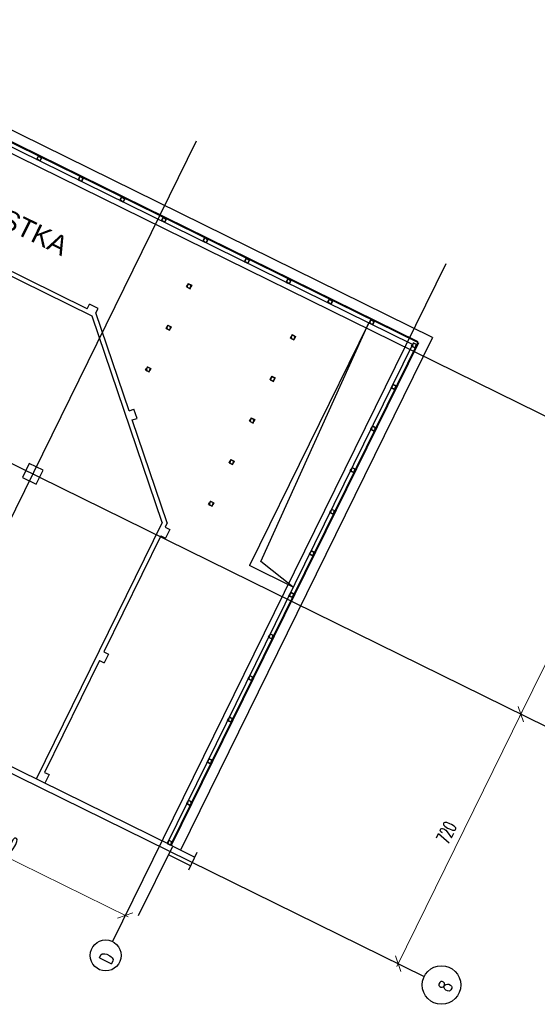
# Model space of a CAD drawing. Header units: centimetres. Extents: x -228435 to 46820, y -89367 to 152985.
# Tile 12 of 252: x -110282 to -96871, y 31063 to 56554. Entities that reach past the tile are written whole.
import ezdxf

# ---------------------------------------------------------------- set-up
doc = ezdxf.new("R2010")
doc.units = ezdxf.units.CM
doc.header["$LTSCALE"] = 50
doc.header["$PDMODE"] = 35
doc.header["$PDSIZE"] = 0.1
doc.linetypes.add('Osie rzutów$0$DASHDOT2', pattern=[12.7, 6.35, -3.175, 0, -3.175])
doc.layers.get('0').update_dxf_attribs({"color": 8})
doc.layers.get('DEFPOINTS').update_dxf_attribs({"color": 8})
for name, color, linetype in [('Kondygnacja  -0_5$0$ARCH_DZIAŁOWA_IST', 8, 'Continuous'), ('Kondygnacja  -0_5$0$ARCH_MUROWANE_IST', 8, 'Continuous'), ('Kondygnacja  -0_5$0$ARCH_STAL_IST', 8, 'Continuous'), ('Kondygnacja  -0_5$0$ARCH_WIDOK_IST', 8, 'Continuous'), ('Kondygnacja  -0_5$0$ARCH_ŻELBET_IST', 8, 'Continuous'), ('Osie rzutów$0$ARCH_INFO_OSIE_IST', 8, 'Osie rzutów$0$DASHDOT2'), ('Osie rzutów$0$ARCH_INFO_OSIE_OPISY_IST', 8, 'Continuous'), ('Pomieszczenia -05$0$ARCH_INFO_OPISY', 8, 'Continuous')]:
    doc.layers.add(name, color=color, linetype=linetype)
doc.layers.add('Osie rzutów$0$ARCH_INFO_WYMIARY', color=8, linetype='Continuous', lineweight=9)
doc.styles.add('Osie rzutów$0$ROMANS-250-CM', font='romans.shx', dxfattribs={"width": 0.8, "height": 50})
doc.styles.add('Osie rzutów$0$wymiary_cuprum', font='Romans.shx', dxfattribs={"width": 0.6})
doc.styles.add('Pomieszczenia -05$0$Arial', font='ARIAL.TTF')
doc.dimstyles.new('Osie rzutów$0$ARCH_ CT', dxfattribs={"dimtxt": 20, "dimasz": 20, "dimexe": 12, "dimexo": 20, "dimgap": 5, "dimtad": 1, "dimdec": 1, "dimrnd": 0.5, "dimzin": 9, "dimdsep": 46, "dimtxsty": 'Osie rzutów$0$wymiary_cuprum', "dimblk": 'Osie rzutów$0$_Oblique', "dimcen": 8, "dimdle": 12, "dimclrd": 256, "dimclre": 256, "dimclrt": 55, "dimadec": 1, "dimazin": 0, "dimtfac": 1, "dimtdec": 1, "dimtmove": 1, "dimatfit": 2, "dimldrblk": 'Osie rzutów$0$_Dot', "dimfxl": 0, "dimtolj": 1, "dimtzin": 0, "dimlwd": -1, "dimlwe": -1, "dimarcsym": 0})

# ---------------------------------------------------------------- blocks, each defined once
blk = doc.blocks.new('Osie rzutów$0$_Oblique')
at = {"color": 0, "linetype": 'ByBlock', "lineweight": -2}
blk.add_line((-0.5, -0.5), (0.5, 0.5), dxfattribs=at)
blk = doc.blocks.new('*D298')
at = {"layer": 'DEFPOINTS', "color": 0}
for p in [(2384.3, 8357.5), (2414, 8342.9), (2096.2, 7696.8)]:
    blk.add_point(p, dxfattribs=at)
at = {"layer": 'Osie rzutów$0$ARCH_INFO_WYMIARY'}
for p, q in [((2062.9, 7704.3), (2387.8, 8364.7)), ((2400.6, 8349.5), (2377.1, 8361)), ((2082.7, 7703.4), (2059.3, 7715))]:
    blk.add_line(p, q, dxfattribs=at)
at = {"layer": 'Osie rzutów$0$ARCH_INFO_WYMIARY', "xscale": 30, "yscale": 30, "zscale": 30}
for p, rotation in [((2384.3, 8357.5), 63.80570319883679), ((2066.4, 7711.4), 243.8057031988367)]:
    blk.add_blockref('Osie rzutów$0$_Oblique', p, dxfattribs=dict(at, rotation=rotation))
at = {"layer": 'Osie rzutów$0$ARCH_INFO_WYMIARY', "color": 55, "insert": (2191.7, 8051), "char_height": 35, "attachment_point": 5, "rotation": 63.8057, "style": 'Osie rzutów$0$wymiary_cuprum'}
blk.add_mtext('\\A1;720', dxfattribs=at)
blk = doc.blocks.new('Osie rzutów$0$_Dot')
at = {"color": 0, "linetype": 'ByBlock', "lineweight": -2}
blk.add_line((-0.5, 0), (-1, 0), dxfattribs=at)
at = {"color": 0, "linetype": 'ByBlock', "const_width": 0.5}
blk.add_lwpolyline([(-0.25, 0, 1), (0.25, 0, 1)], format="xyb", close=True, dxfattribs=at)
blk = doc.blocks.new('*D299')
at = {"layer": 'DEFPOINTS', "color": 0}
for p in [(2702.1, 9003.6), (2731.8, 8988.9), (2414, 8342.9)]:
    blk.add_point(p, dxfattribs=at)
at = {"layer": 'Osie rzutów$0$ARCH_INFO_WYMIARY'}
for p, q in [((2380.7, 8350.3), (2705.6, 9010.7)), ((2718.4, 8995.5), (2694.9, 9007.1)), ((2400.6, 8349.5), (2377.1, 8361))]:
    blk.add_line(p, q, dxfattribs=at)
at = {"layer": 'Osie rzutów$0$ARCH_INFO_WYMIARY', "xscale": 30, "yscale": 30, "zscale": 30}
for p, rotation in [((2702.1, 9003.6), 63.80570319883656), ((2384.3, 8357.5), 243.8057031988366)]:
    blk.add_blockref('Osie rzutów$0$_Oblique', p, dxfattribs=dict(at, rotation=rotation))
at = {"layer": 'Osie rzutów$0$ARCH_INFO_WYMIARY', "color": 55, "insert": (2511.3, 8696.2), "char_height": 35, "attachment_point": 5, "rotation": 63.8057, "style": 'Osie rzutów$0$wymiary_cuprum'}
blk.add_mtext('\\A1;720', dxfattribs=at)
blk = doc.blocks.new('*D300')
at = {"layer": 'DEFPOINTS', "color": 0}
for p in [(713.3, 8153.8), (695, 8116.6), (1341, 7798.8)]:
    blk.add_point(p, dxfattribs=at)
at = {"layer": 'Osie rzutów$0$ARCH_INFO_WYMIARY'}
for p, q in [((701.6, 8130.1), (716.8, 8161)), ((1366.5, 7832.4), (706.1, 8157.3)), ((1347.7, 7812.3), (1362.9, 7843.1))]:
    blk.add_line(p, q, dxfattribs=at)
at = {"layer": 'Osie rzutów$0$ARCH_INFO_WYMIARY', "xscale": 30, "yscale": 30, "zscale": 30}
for p, rotation in [((713.3, 8153.8), 153.8057031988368), ((1359.3, 7836), 333.8057031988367)]:
    blk.add_blockref('Osie rzutów$0$_Oblique', p, dxfattribs=dict(at, rotation=rotation))
at = {"layer": 'Osie rzutów$0$ARCH_INFO_WYMIARY', "color": 55, "insert": (1052.9, 8028.5), "char_height": 35, "attachment_point": 5, "rotation": 333.8057, "style": 'Osie rzutów$0$wymiary_cuprum'}
blk.add_mtext('\\A1;720', dxfattribs=at)
blk = doc.blocks.new('Osie rzutów')
at = {"layer": 'Osie rzutów$0$ARCH_INFO_OSIE_IST', "ltscale": 10}
for p, q in [((360.61, 10155.42), (2769.38, 8970.46)), ((1543.44, 9841.33), (680.17, 8086.49)), ((42.79, 9509.36), (2451.56, 8324.4)), ((2189.5, 9523.51), (1326.23, 7768.67)), ((-275.03, 8863.3), (2133.74, 7678.34))]:
    blk.add_line(p, q, dxfattribs=at)
at = {"layer": 'Osie rzutów$0$ARCH_INFO_OSIE_OPISY_IST'}
for centre, radius in [((1308.57, 7732.78), 40), ((2178.61, 7656.27), 50)]:
    blk.add_circle(centre, radius, dxfattribs=at)
at = {"layer": 'Osie rzutów$0$ARCH_INFO_OSIE_OPISY_IST', "style": 'Osie rzutów$0$ROMANS-250-CM', "width": 0.8}
for s, p in [('D', (1321.67, 7706.8)), ('8', (2198.99, 7634.77))]:
    blk.add_text(s, height=35, rotation=63.8057, dxfattribs=at).set_placement(p)
at = {"layer": 'Osie rzutów$0$ARCH_INFO_WYMIARY'}
dim = blk.add_linear_dim(base=(2702.09, 9003.56), p1=(2414.01, 8342.87), p2=(2731.83, 8988.93), angle=243.8057, dimstyle='Osie rzutów$0$ARCH_ CT', override={"dimtxt": 35, "dimasz": 30, "dimexe": 8, "dimexo": 15, "dimgap": 18, "dimdle": 8}, dxfattribs=at)
dim.commit()
dim.dimension.update_dxf_attribs({"geometry": '*D299', "text_midpoint": (2511.32, 8696.2)})
for p1, p2, distance, picture, middle in [((2096.19, 7696.81), (2414.01, 8342.87), 33.15, '*D298', (2191.71, 8051.03)), ((1341.05, 7798.79), (694.99, 8116.61), -41.43, '*D300', (1052.86, 8028.52))]:
    dim = blk.add_aligned_dim(p1=p1, p2=p2, distance=distance, dimstyle='Osie rzutów$0$ARCH_ CT', override={"dimtxt": 35, "dimasz": 30, "dimexe": 8, "dimexo": 15, "dimgap": 20, "dimdle": 8}, dxfattribs=at)
    dim.commit()
    dim.dimension.update_dxf_attribs({"geometry": picture, "text_midpoint": middle})

msp = doc.modelspace()

# ---------------------------------------------------------------- linework, layer by layer
at = {"layer": 'Kondygnacja  -0_5$0$ARCH_DZIAŁOWA_IST', "ltscale": 5}
for p, q in [((-99582.765, 48325.178), (-114137.008, 55484.954)), ((-99970.993, 48192.971), (-114040.693, 55114.383)), ((-99962.165, 48210.917), (-114031.865, 55132.329)), ((-100104.865, 48147.383), (-114084.835, 55024.652)), ((-108405.568, 48876.309), (-115637.824, 52434.127)), ((-108532.322, 49072.399), (-112090.126, 50822.615)), ((-108532.322, 49072.399), (-108474.938, 49189.048)), ((-108250.613, 49078.694), (-108474.938, 49189.048)), ((-108307.997, 48962.045), (-108250.613, 49078.694)), ((-107444.905, 46427.555), (-108307.997, 48962.045)), ((-106586.583, 43534.821), (-108405.568, 48876.309)), ((-99970.993, 48192.971), (-106371.533, 35182.088)), ((-99953.047, 48184.143), (-106353.587, 35173.26)), ((-99582.765, 48325.178), (-106111.315, 35054.077)), ((-100104.865, 48147.383), (-106461.263, 35226.229)), ((-107444.905, 46427.555), (-107321.844, 46469.462)), ((-107241.254, 46232.808), (-107321.844, 46469.462)), ((-107364.315, 46190.901), (-107241.254, 46232.808)), ((-106456.966, 43526.452), (-107364.315, 46190.901)), ((-106586.583, 43534.821), (-109853.066, 36894.784)), ((-106456.966, 43526.452), (-106512.013, 43414.553)), ((-106512.013, 43414.553), (-106395.364, 43357.169)), ((-106395.364, 43357.169), (-106505.718, 43132.844)), ((-106622.367, 43190.228), (-108101.113, 40184.265)), ((-106622.367, 43190.228), (-106505.718, 43132.844)), ((-108101.113, 40184.265), (-107984.464, 40126.881)), ((-107984.464, 40126.881), (-108094.818, 39902.555)), ((-108211.467, 39959.94), (-109635.035, 37066.14)), ((-108211.467, 39959.94), (-108094.818, 39902.555)), ((-109635.035, 37066.14), (-109518.386, 37008.755)), ((-109518.386, 37008.755), (-109628.74, 36784.43))]:
    msp.add_line(p, q, dxfattribs=at)
at = {"layer": 'Kondygnacja  -0_5$0$ARCH_MUROWANE_IST', "ltscale": 4}
for p, q in [((-105855.652, 34649.694), (-106428.049, 34931.277)), ((-106317.695, 35155.603), (-105745.298, 34874.019)), ((-105688.49, 34989.498), (-105912.044, 34535.062))]:
    msp.add_line(p, q, dxfattribs=at)
at = {"layer": 'Kondygnacja  -0_5$0$ARCH_STAL_IST'}
for p, q in [((-109840.595, 52936.752), (-109796.453, 53026.482)), ((-109796.453, 53026.482), (-109751.588, 53004.412)), ((-109840.595, 52936.752), (-109795.73, 52914.681)), ((-109827.707, 52949.358), (-109798.574, 53008.58)), ((-109796.016, 52924.295), (-109823.832, 52937.979)), ((-109795.73, 52914.681), (-109793.964, 52918.271)), ((-109795.73, 52914.681), (-109793.964, 52918.271)), ((-109750.865, 52892.611), (-109795.73, 52914.681)), ((-109787.94, 52920.322), (-109760.124, 52906.638)), ((-109759.378, 52998.771), (-109787.194, 53012.455)), ((-109751.588, 53004.412), (-109753.354, 53000.822)), ((-109751.588, 53004.412), (-109753.354, 53000.822)), ((-109706.723, 52982.341), (-109751.588, 53004.412)), ((-109751.302, 52994.798), (-109723.486, 52981.114)), ((-109750.865, 52892.611), (-109706.723, 52982.341)), ((-109748.744, 52910.513), (-109719.611, 52969.735)), ((-108763.832, 52407.052), (-108719.691, 52496.783)), ((-108763.832, 52407.052), (-108718.967, 52384.982)), ((-108750.944, 52419.658), (-108721.811, 52478.88)), ((-108719.253, 52394.595), (-108747.069, 52408.279)), ((-108719.691, 52496.783), (-108674.825, 52474.712)), ((-108718.967, 52384.982), (-108717.201, 52388.571)), ((-108718.967, 52384.982), (-108717.201, 52388.571)), ((-108674.102, 52362.911), (-108718.967, 52384.982)), ((-108711.177, 52390.622), (-108683.361, 52376.938)), ((-108682.615, 52469.071), (-108710.432, 52482.755)), ((-108674.825, 52474.712), (-108676.591, 52471.123)), ((-108674.825, 52474.712), (-108676.591, 52471.123)), ((-108629.96, 52452.641), (-108674.825, 52474.712)), ((-108674.54, 52465.098), (-108646.723, 52451.414)), ((-108674.102, 52362.911), (-108629.96, 52452.641)), ((-108671.982, 52380.813), (-108642.848, 52440.035)), ((-107687.069, 51877.353), (-107642.928, 51967.083)), ((-107687.069, 51877.353), (-107642.204, 51855.282)), ((-107674.182, 51889.958), (-107645.048, 51949.18)), ((-107642.49, 51864.895), (-107670.307, 51878.579)), ((-107642.928, 51967.083), (-107598.063, 51945.012)), ((-107642.204, 51855.282), (-107640.439, 51858.871)), ((-107642.204, 51855.282), (-107640.439, 51858.871)), ((-107597.339, 51833.211), (-107642.204, 51855.282)), ((-107634.414, 51860.922), (-107606.598, 51847.238)), ((-107605.853, 51939.371), (-107633.669, 51953.055)), ((-107598.063, 51945.012), (-107599.828, 51941.423)), ((-107598.063, 51945.012), (-107599.828, 51941.423)), ((-107553.198, 51922.941), (-107598.063, 51945.012)), ((-107597.777, 51935.398), (-107569.96, 51921.715)), ((-107597.339, 51833.211), (-107553.198, 51922.941)), ((-107595.219, 51851.114), (-107566.085, 51910.335)), ((-106610.307, 51347.653), (-106566.165, 51437.383)), ((-106610.307, 51347.653), (-106565.442, 51325.582)), ((-106597.419, 51360.258), (-106568.285, 51419.48)), ((-106565.727, 51335.195), (-106593.544, 51348.879)), ((-106566.165, 51437.383), (-106521.3, 51415.312)), ((-106565.442, 51325.582), (-106563.676, 51329.171)), ((-106565.442, 51325.582), (-106563.676, 51329.171)), ((-106520.576, 51303.511), (-106565.442, 51325.582)), ((-106557.652, 51331.223), (-106529.835, 51317.539)), ((-106529.09, 51409.671), (-106556.906, 51423.355)), ((-106521.3, 51415.312), (-106523.066, 51411.723)), ((-106521.3, 51415.312), (-106523.066, 51411.723)), ((-106476.435, 51393.241), (-106521.3, 51415.312)), ((-106521.014, 51405.699), (-106493.198, 51392.015)), ((-106520.576, 51303.511), (-106476.435, 51393.241)), ((-106518.456, 51321.414), (-106489.323, 51380.636)), ((-105533.544, 50817.953), (-105489.402, 50907.683)), ((-105533.544, 50817.953), (-105488.679, 50795.882)), ((-105520.656, 50830.558), (-105491.522, 50889.78)), ((-105488.965, 50805.495), (-105516.781, 50819.179)), ((-105489.402, 50907.683), (-105444.537, 50885.612)), ((-105488.679, 50795.882), (-105486.913, 50799.471)), ((-105488.679, 50795.882), (-105486.913, 50799.471)), ((-105443.814, 50773.811), (-105488.679, 50795.882)), ((-105480.889, 50801.523), (-105453.072, 50787.839)), ((-105452.327, 50879.972), (-105480.143, 50893.655)), ((-105444.537, 50885.612), (-105446.303, 50882.023)), ((-105444.537, 50885.612), (-105446.303, 50882.023)), ((-105399.672, 50863.541), (-105444.537, 50885.612)), ((-105444.251, 50875.999), (-105416.435, 50862.315)), ((-105443.814, 50773.811), (-105399.672, 50863.541)), ((-105441.693, 50791.714), (-105412.56, 50850.936)), ((-104456.781, 50288.253), (-104412.639, 50377.983)), ((-104456.781, 50288.253), (-104411.916, 50266.182)), ((-104443.893, 50300.859), (-104414.76, 50360.081)), ((-104412.202, 50275.796), (-104440.018, 50289.48)), ((-104412.639, 50377.983), (-104367.774, 50355.912)), ((-104411.916, 50266.182), (-104410.15, 50269.771)), ((-104411.916, 50266.182), (-104410.15, 50269.771)), ((-104367.051, 50244.111), (-104411.916, 50266.182)), ((-104404.126, 50271.823), (-104376.31, 50258.139)), ((-104375.564, 50350.272), (-104403.381, 50363.956)), ((-104367.774, 50355.912), (-104369.54, 50352.323)), ((-104367.774, 50355.912), (-104369.54, 50352.323)), ((-104322.909, 50333.842), (-104367.774, 50355.912)), ((-104367.489, 50346.299), (-104339.672, 50332.615)), ((-104367.051, 50244.111), (-104322.909, 50333.842)), ((-104364.931, 50262.014), (-104335.797, 50321.236)), ((-105914.705, 49723.841), (-105936.775, 49678.976)), ((-105914.705, 49723.841), (-105824.974, 49679.699)), ((-105902.099, 49710.953), (-105842.877, 49681.819)), ((-103380.018, 49758.553), (-103335.877, 49848.283)), ((-103380.018, 49758.553), (-103335.153, 49736.482)), ((-103367.13, 49771.159), (-103337.997, 49830.381)), ((-103335.439, 49746.096), (-103363.255, 49759.78)), ((-103335.877, 49848.283), (-103291.012, 49826.213)), ((-103335.153, 49736.482), (-103333.388, 49740.072)), ((-103335.153, 49736.482), (-103333.388, 49740.072)), ((-103290.288, 49714.412), (-103335.153, 49736.482)), ((-103327.363, 49742.123), (-103299.547, 49728.439)), ((-103298.801, 49820.572), (-103326.618, 49834.256)), ((-103291.012, 49826.213), (-103292.777, 49822.623)), ((-103291.012, 49826.213), (-103292.777, 49822.623)), ((-103246.146, 49804.142), (-103291.012, 49826.213)), ((-103290.726, 49816.599), (-103262.909, 49802.915)), ((-103290.288, 49714.412), (-103246.146, 49804.142)), ((-103288.168, 49732.314), (-103259.034, 49791.536)), ((-105958.846, 49634.11), (-105936.775, 49678.976)), ((-105958.846, 49634.11), (-105869.116, 49589.969)), ((-105931.135, 49671.186), (-105944.819, 49643.369)), ((-105940.944, 49631.99), (-105881.722, 49602.857)), ((-105936.775, 49678.976), (-105933.186, 49677.21)), ((-105936.775, 49678.976), (-105933.186, 49677.21)), ((-105927.162, 49679.261), (-105913.478, 49707.078)), ((-105856.659, 49634.548), (-105870.343, 49606.732)), ((-105869.116, 49589.969), (-105847.045, 49634.834)), ((-105852.686, 49642.624), (-105839.002, 49670.44)), ((-105847.045, 49634.834), (-105850.634, 49636.6)), ((-105847.045, 49634.834), (-105850.634, 49636.6)), ((-105824.974, 49679.699), (-105847.045, 49634.834)), ((-102303.256, 49228.853), (-102259.114, 49318.584)), ((-102303.256, 49228.853), (-102258.39, 49206.782)), ((-102290.368, 49241.459), (-102261.234, 49300.681)), ((-102258.676, 49216.396), (-102286.493, 49230.08)), ((-102259.114, 49318.584), (-102214.249, 49296.513)), ((-102258.39, 49206.782), (-102256.625, 49210.372)), ((-102258.39, 49206.782), (-102256.625, 49210.372)), ((-102213.525, 49184.712), (-102258.39, 49206.782)), ((-102250.601, 49212.423), (-102222.784, 49198.739)), ((-102222.039, 49290.872), (-102249.855, 49304.556)), ((-102214.249, 49296.513), (-102216.014, 49292.924)), ((-102214.249, 49296.513), (-102216.014, 49292.924)), ((-102169.384, 49274.442), (-102214.249, 49296.513)), ((-102213.963, 49286.899), (-102186.147, 49273.215)), ((-102213.525, 49184.712), (-102169.384, 49274.442)), ((-102211.405, 49202.614), (-102182.272, 49261.836)), ((-101226.493, 48699.153), (-101182.351, 48788.884)), ((-101226.493, 48699.153), (-101181.628, 48677.083)), ((-101213.605, 48711.759), (-101184.471, 48770.981)), ((-101181.913, 48686.696), (-101209.73, 48700.38)), ((-101182.351, 48788.884), (-101137.486, 48766.813)), ((-101145.276, 48761.172), (-101173.092, 48774.856)), ((-101137.486, 48766.813), (-101139.252, 48763.224)), ((-101137.486, 48766.813), (-101139.252, 48763.224)), ((-101092.621, 48744.742), (-101137.486, 48766.813)), ((-101137.2, 48757.199), (-101109.384, 48743.516)), ((-101136.763, 48655.012), (-101092.621, 48744.742)), ((-101134.642, 48672.914), (-101105.509, 48732.136)), ((-106488.546, 48557.348), (-106466.475, 48602.213)), ((-106488.546, 48557.348), (-106398.816, 48513.206)), ((-106460.835, 48594.423), (-106474.518, 48566.607)), ((-106470.643, 48555.227), (-106411.421, 48526.094)), ((-106444.404, 48647.078), (-106466.475, 48602.213)), ((-106466.475, 48602.213), (-106462.886, 48600.447)), ((-106466.475, 48602.213), (-106462.886, 48600.447)), ((-106456.862, 48602.499), (-106443.178, 48630.315)), ((-106444.404, 48647.078), (-106354.674, 48602.936)), ((-106431.799, 48634.19), (-106372.577, 48605.057)), ((-106386.358, 48557.785), (-106400.042, 48529.969)), ((-106398.816, 48513.206), (-106376.745, 48558.071)), ((-106382.386, 48565.861), (-106368.702, 48593.677)), ((-106376.745, 48558.071), (-106380.334, 48559.837)), ((-106376.745, 48558.071), (-106380.334, 48559.837)), ((-106354.674, 48602.936), (-106376.745, 48558.071)), ((-101181.628, 48677.083), (-101179.862, 48680.672)), ((-101181.628, 48677.083), (-101179.862, 48680.672)), ((-101136.763, 48655.012), (-101181.628, 48677.083)), ((-101173.838, 48682.723), (-101146.021, 48669.039)), ((-103266.939, 48309.861), (-103244.868, 48354.726)), ((-103266.939, 48309.861), (-103177.209, 48265.719)), ((-103239.228, 48346.936), (-103252.912, 48319.12)), ((-103249.037, 48307.741), (-103189.815, 48278.607)), ((-103222.798, 48399.591), (-103244.868, 48354.726)), ((-103244.868, 48354.726), (-103241.279, 48352.96)), ((-103244.868, 48354.726), (-103241.279, 48352.96)), ((-103235.255, 48355.012), (-103221.571, 48382.828)), ((-103222.798, 48399.591), (-103133.067, 48355.449)), ((-103210.192, 48386.703), (-103150.97, 48357.57)), ((-103164.752, 48310.298), (-103178.436, 48282.482)), ((-103177.209, 48265.719), (-103155.138, 48310.584)), ((-103160.779, 48318.374), (-103147.095, 48346.191)), ((-103155.138, 48310.584), (-103158.727, 48312.35)), ((-103155.138, 48310.584), (-103158.727, 48312.35)), ((-103133.067, 48355.449), (-103155.138, 48310.584)), ((-100082.794, 48192.248), (-100104.865, 48147.383)), ((-100082.794, 48192.248), (-99993.064, 48148.106)), ((-100070.188, 48179.36), (-100010.966, 48150.227)), ((-100126.936, 48102.518), (-100104.865, 48147.383)), ((-100126.936, 48102.518), (-100037.205, 48058.376)), ((-100099.224, 48139.593), (-100112.908, 48111.777)), ((-100109.033, 48100.397), (-100049.811, 48071.264)), ((-100104.865, 48147.383), (-100101.276, 48145.617)), ((-100104.865, 48147.383), (-100101.276, 48145.617)), ((-100095.251, 48147.669), (-100081.568, 48175.485)), ((-100024.748, 48102.955), (-100038.432, 48075.139)), ((-100037.205, 48058.376), (-100015.135, 48103.241)), ((-100020.775, 48111.031), (-100007.091, 48138.847)), ((-100015.135, 48103.241), (-100018.724, 48105.007)), ((-100015.135, 48103.241), (-100018.724, 48105.007)), ((-99993.064, 48148.106), (-100015.135, 48103.241)), ((-107018.246, 47480.585), (-106996.175, 47525.45)), ((-107018.246, 47480.585), (-106928.516, 47436.443)), ((-106990.534, 47517.66), (-107004.218, 47489.844)), ((-107000.343, 47478.465), (-106941.121, 47449.331)), ((-106974.104, 47570.315), (-106996.175, 47525.45)), ((-106996.175, 47525.45), (-106992.586, 47523.684)), ((-106996.175, 47525.45), (-106992.586, 47523.684)), ((-106986.562, 47525.736), (-106972.878, 47553.552)), ((-106974.104, 47570.315), (-106884.374, 47526.173)), ((-106961.499, 47557.427), (-106902.277, 47528.294)), ((-106916.058, 47481.023), (-106929.742, 47453.206)), ((-106928.516, 47436.443), (-106906.445, 47481.308)), ((-106912.086, 47489.098), (-106898.402, 47516.915)), ((-106906.445, 47481.308), (-106910.034, 47483.074)), ((-106906.445, 47481.308), (-106910.034, 47483.074)), ((-106884.374, 47526.173), (-106906.445, 47481.308)), ((-103796.639, 47233.098), (-103774.568, 47277.963)), ((-103796.639, 47233.098), (-103706.909, 47188.956)), ((-103768.928, 47270.173), (-103782.611, 47242.357)), ((-103778.736, 47230.978), (-103719.515, 47201.844)), ((-103752.497, 47322.828), (-103774.568, 47277.963)), ((-103774.568, 47277.963), (-103770.979, 47276.198)), ((-103774.568, 47277.963), (-103770.979, 47276.198)), ((-103764.955, 47278.249), (-103751.271, 47306.065)), ((-103752.497, 47322.828), (-103662.767, 47278.687)), ((-103739.892, 47309.94), (-103680.67, 47280.807)), ((-103694.451, 47233.536), (-103708.135, 47205.719)), ((-103706.909, 47188.956), (-103684.838, 47233.822)), ((-103690.479, 47241.611), (-103676.795, 47269.428)), ((-103684.838, 47233.822), (-103688.427, 47235.587)), ((-103684.838, 47233.822), (-103688.427, 47235.587)), ((-103662.767, 47278.687), (-103684.838, 47233.822)), ((-100656.636, 47025.755), (-100634.565, 47070.62)), ((-100656.636, 47025.755), (-100566.905, 46981.613)), ((-100628.924, 47062.83), (-100642.608, 47035.014)), ((-100638.733, 47023.635), (-100579.511, 46994.501)), ((-100612.494, 47115.485), (-100634.565, 47070.62)), ((-100634.565, 47070.62), (-100630.976, 47068.854)), ((-100634.565, 47070.62), (-100630.976, 47068.854)), ((-100624.951, 47070.906), (-100611.267, 47098.722)), ((-100612.494, 47115.485), (-100522.764, 47071.343)), ((-100599.888, 47102.597), (-100540.666, 47073.464)), ((-100554.448, 47026.193), (-100568.132, 46998.376)), ((-100566.905, 46981.613), (-100544.835, 47026.478)), ((-100550.475, 47034.268), (-100536.791, 47062.085)), ((-100544.835, 47026.478), (-100548.424, 47028.244)), ((-100544.835, 47026.478), (-100548.424, 47028.244)), ((-100522.764, 47071.343), (-100544.835, 47026.478)), ((-104326.339, 46156.335), (-104304.268, 46201.2)), ((-104326.339, 46156.335), (-104236.609, 46112.194)), ((-104298.627, 46193.41), (-104312.311, 46165.594)), ((-104308.436, 46154.215), (-104249.214, 46125.082)), ((-104282.197, 46246.066), (-104304.268, 46201.2)), ((-104304.268, 46201.2), (-104300.679, 46199.435)), ((-104304.268, 46201.2), (-104300.679, 46199.435)), ((-104294.655, 46201.486), (-104280.971, 46229.303)), ((-104282.197, 46246.066), (-104192.467, 46201.924)), ((-104269.592, 46233.178), (-104210.37, 46204.044)), ((-104224.151, 46156.773), (-104237.835, 46128.957)), ((-104236.609, 46112.194), (-104214.538, 46157.059)), ((-104220.179, 46164.849), (-104206.495, 46192.665)), ((-104214.538, 46157.059), (-104218.127, 46158.824)), ((-104214.538, 46157.059), (-104218.127, 46158.824)), ((-104192.467, 46201.924), (-104214.538, 46157.059)), ((-101186.335, 45948.992), (-101164.265, 45993.857)), ((-101186.335, 45948.992), (-101096.605, 45904.85)), ((-101158.624, 45986.067), (-101172.308, 45958.251)), ((-101168.433, 45946.872), (-101109.211, 45917.738)), ((-101142.194, 46038.722), (-101164.265, 45993.857)), ((-101164.265, 45993.857), (-101160.675, 45992.092)), ((-101164.265, 45993.857), (-101160.675, 45992.092)), ((-101154.651, 45994.143), (-101140.967, 46021.959)), ((-101142.194, 46038.722), (-101052.464, 45994.581)), ((-101129.588, 46025.834), (-101070.366, 45996.701)), ((-101084.148, 45949.43), (-101097.832, 45921.613)), ((-101096.605, 45904.85), (-101074.534, 45949.716)), ((-101080.175, 45957.505), (-101066.491, 45985.322)), ((-101074.534, 45949.716), (-101078.124, 45951.481)), ((-101074.534, 45949.716), (-101078.124, 45951.481)), ((-101052.464, 45994.581), (-101074.534, 45949.716)), ((-104856.039, 45079.573), (-104833.968, 45124.438)), ((-104811.897, 45169.303), (-104833.968, 45124.438)), ((-104833.968, 45124.438), (-104830.379, 45122.672)), ((-104833.968, 45124.438), (-104830.379, 45122.672)), ((-104824.355, 45124.723), (-104810.671, 45152.54)), ((-104811.897, 45169.303), (-104722.167, 45125.161)), ((-104799.292, 45156.415), (-104740.07, 45127.281)), ((-104722.167, 45125.161), (-104744.238, 45080.296)), ((-104856.039, 45079.573), (-104766.309, 45035.431)), ((-104828.327, 45116.648), (-104842.011, 45088.831)), ((-104838.136, 45077.452), (-104778.914, 45048.319)), ((-104753.851, 45080.01), (-104767.535, 45052.194)), ((-104766.309, 45035.431), (-104744.238, 45080.296)), ((-104749.878, 45088.086), (-104736.195, 45115.902)), ((-104744.238, 45080.296), (-104747.827, 45082.062)), ((-104744.238, 45080.296), (-104747.827, 45082.062)), ((-101716.035, 44872.229), (-101693.964, 44917.094)), ((-101716.035, 44872.229), (-101626.305, 44828.088)), ((-101688.324, 44909.305), (-101702.008, 44881.488)), ((-101698.133, 44870.109), (-101638.911, 44840.976)), ((-101671.894, 44961.96), (-101693.964, 44917.094)), ((-101693.964, 44917.094), (-101690.375, 44915.329)), ((-101693.964, 44917.094), (-101690.375, 44915.329)), ((-101684.351, 44917.38), (-101670.667, 44945.197)), ((-101671.894, 44961.96), (-101582.163, 44917.818)), ((-101659.288, 44949.072), (-101600.066, 44919.938)), ((-101613.848, 44872.667), (-101627.532, 44844.851)), ((-101626.305, 44828.088), (-101604.234, 44872.953)), ((-101609.875, 44880.743), (-101596.191, 44908.559)), ((-101604.234, 44872.953), (-101607.823, 44874.718)), ((-101604.234, 44872.953), (-101607.823, 44874.718)), ((-101582.163, 44917.818), (-101604.234, 44872.953)), ((-105385.739, 44002.81), (-105363.668, 44047.675)), ((-105385.739, 44002.81), (-105296.008, 43958.668)), ((-105358.027, 44039.885), (-105371.711, 44012.069)), ((-105367.836, 44000.689), (-105308.614, 43971.556)), ((-105341.597, 44092.54), (-105363.668, 44047.675)), ((-105363.668, 44047.675), (-105360.079, 44045.909)), ((-105363.668, 44047.675), (-105360.079, 44045.909)), ((-105354.054, 44047.961), (-105340.37, 44075.777)), ((-105341.597, 44092.54), (-105251.867, 44048.398)), ((-105328.991, 44079.652), (-105269.769, 44050.519)), ((-105283.551, 44003.247), (-105297.235, 43975.431)), ((-105296.008, 43958.668), (-105273.938, 44003.533)), ((-105279.578, 44011.323), (-105265.894, 44039.139)), ((-105273.938, 44003.533), (-105277.527, 44005.299)), ((-105273.938, 44003.533), (-105277.527, 44005.299)), ((-105251.867, 44048.398), (-105273.938, 44003.533)), ((-102201.593, 43885.197), (-102223.664, 43840.332)), ((-102214.051, 43840.618), (-102200.367, 43868.434)), ((-102201.593, 43885.197), (-102111.863, 43841.055)), ((-102188.988, 43872.309), (-102129.766, 43843.175)), ((-102245.735, 43795.467), (-102223.664, 43840.332)), ((-102245.735, 43795.467), (-102156.005, 43751.325)), ((-102218.024, 43832.542), (-102231.707, 43804.725)), ((-102227.832, 43793.346), (-102168.611, 43764.213)), ((-102223.664, 43840.332), (-102220.075, 43838.566)), ((-102223.664, 43840.332), (-102220.075, 43838.566)), ((-102143.547, 43795.904), (-102157.231, 43768.088)), ((-102156.005, 43751.325), (-102133.934, 43796.19)), ((-102139.575, 43803.98), (-102125.891, 43831.796)), ((-102133.934, 43796.19), (-102137.523, 43797.956)), ((-102133.934, 43796.19), (-102137.523, 43797.956)), ((-102111.863, 43841.055), (-102133.934, 43796.19)), ((-102775.435, 42718.704), (-102753.364, 42763.569)), ((-102775.435, 42718.704), (-102685.705, 42674.562)), ((-102747.723, 42755.779), (-102761.407, 42727.963)), ((-102757.532, 42716.584), (-102698.31, 42687.45)), ((-102731.293, 42808.434), (-102753.364, 42763.569)), ((-102753.364, 42763.569), (-102749.775, 42761.803)), ((-102753.364, 42763.569), (-102749.775, 42761.803)), ((-102743.751, 42763.855), (-102730.067, 42791.671)), ((-102731.293, 42808.434), (-102641.563, 42764.292)), ((-102718.688, 42795.546), (-102659.466, 42766.413)), ((-102673.247, 42719.141), (-102686.931, 42691.325)), ((-102685.705, 42674.562), (-102663.634, 42719.427)), ((-102669.275, 42727.217), (-102655.591, 42755.034)), ((-102663.634, 42719.427), (-102667.223, 42721.193)), ((-102663.634, 42719.427), (-102667.223, 42721.193)), ((-102641.563, 42764.292), (-102663.634, 42719.427)), ((-103305.135, 41641.941), (-103283.064, 41686.806)), ((-103305.135, 41641.941), (-103215.405, 41597.799)), ((-103277.423, 41679.016), (-103291.107, 41651.2)), ((-103287.232, 41639.821), (-103228.01, 41610.687)), ((-103260.993, 41731.671), (-103283.064, 41686.806)), ((-103283.064, 41686.806), (-103279.475, 41685.04)), ((-103283.064, 41686.806), (-103279.475, 41685.04)), ((-103273.451, 41687.092), (-103259.767, 41714.908)), ((-103260.993, 41731.671), (-103171.263, 41687.53)), ((-103248.388, 41718.783), (-103189.166, 41689.65)), ((-103202.947, 41642.379), (-103216.631, 41614.562)), ((-103215.405, 41597.799), (-103193.334, 41642.664)), ((-103198.974, 41650.454), (-103185.291, 41678.271)), ((-103193.334, 41642.664), (-103196.923, 41644.43)), ((-103193.334, 41642.664), (-103196.923, 41644.43)), ((-103171.263, 41687.53), (-103193.334, 41642.664)), ((-103834.835, 40565.178), (-103812.764, 40610.043)), ((-103834.835, 40565.178), (-103745.104, 40521.037)), ((-103807.123, 40602.253), (-103820.807, 40574.437)), ((-103816.932, 40563.058), (-103757.71, 40533.924)), ((-103790.693, 40654.908), (-103812.764, 40610.043)), ((-103812.764, 40610.043), (-103809.175, 40608.278)), ((-103812.764, 40610.043), (-103809.175, 40608.278)), ((-103803.15, 40610.329), (-103789.466, 40638.146)), ((-103790.693, 40654.908), (-103700.963, 40610.767)), ((-103778.087, 40642.021), (-103718.865, 40612.887)), ((-103732.647, 40565.616), (-103746.331, 40537.8)), ((-103745.104, 40521.037), (-103723.034, 40565.902)), ((-103728.674, 40573.692), (-103714.99, 40601.508)), ((-103723.034, 40565.902), (-103726.623, 40567.667)), ((-103723.034, 40565.902), (-103726.623, 40567.667)), ((-103700.963, 40610.767), (-103723.034, 40565.902)), ((-104364.534, 39488.415), (-104342.464, 39533.281)), ((-104336.823, 39525.491), (-104350.507, 39497.674)), ((-104320.393, 39578.146), (-104342.464, 39533.281)), ((-104342.464, 39533.281), (-104338.874, 39531.515)), ((-104342.464, 39533.281), (-104338.874, 39531.515)), ((-104332.85, 39533.566), (-104319.166, 39561.383)), ((-104320.393, 39578.146), (-104230.663, 39534.004)), ((-104307.787, 39565.258), (-104248.565, 39536.124)), ((-104258.374, 39496.929), (-104244.69, 39524.745)), ((-104230.663, 39534.004), (-104252.733, 39489.139)), ((-104364.534, 39488.415), (-104274.804, 39444.274)), ((-104346.632, 39486.295), (-104287.41, 39457.162)), ((-104262.347, 39488.853), (-104276.031, 39461.037)), ((-104274.804, 39444.274), (-104252.733, 39489.139)), ((-104252.733, 39489.139), (-104256.323, 39490.905)), ((-104252.733, 39489.139), (-104256.323, 39490.905)), ((-104850.093, 38501.383), (-104872.164, 38456.518)), ((-104850.093, 38501.383), (-104760.362, 38457.241)), ((-104894.234, 38411.653), (-104872.164, 38456.518)), ((-104894.234, 38411.653), (-104804.504, 38367.511)), ((-104866.523, 38448.728), (-104880.207, 38420.912)), ((-104876.332, 38409.532), (-104817.11, 38380.399)), ((-104872.164, 38456.518), (-104868.574, 38454.752)), ((-104872.164, 38456.518), (-104868.574, 38454.752)), ((-104862.55, 38456.804), (-104848.866, 38484.62)), ((-104837.487, 38488.495), (-104778.265, 38459.362)), ((-104792.047, 38412.09), (-104805.731, 38384.274)), ((-104804.504, 38367.511), (-104782.433, 38412.376)), ((-104788.074, 38420.166), (-104774.39, 38447.982)), ((-104782.433, 38412.376), (-104786.022, 38414.142)), ((-104782.433, 38412.376), (-104786.022, 38414.142)), ((-104760.362, 38457.241), (-104782.433, 38412.376)), ((-105423.934, 37334.89), (-105401.863, 37379.755)), ((-105423.934, 37334.89), (-105334.204, 37290.748)), ((-105396.223, 37371.965), (-105409.907, 37344.149)), ((-105406.032, 37332.77), (-105346.81, 37303.636)), ((-105379.793, 37424.62), (-105401.863, 37379.755)), ((-105401.863, 37379.755), (-105398.274, 37377.989)), ((-105401.863, 37379.755), (-105398.274, 37377.989)), ((-105392.25, 37380.041), (-105378.566, 37407.857)), ((-105379.793, 37424.62), (-105290.062, 37380.479)), ((-105367.187, 37411.732), (-105307.965, 37382.599)), ((-105321.747, 37335.328), (-105335.43, 37307.511)), ((-105334.204, 37290.748), (-105312.133, 37335.613)), ((-105317.774, 37343.403), (-105304.09, 37371.22)), ((-105312.133, 37335.613), (-105315.722, 37337.379)), ((-105312.133, 37335.613), (-105315.722, 37337.379)), ((-105290.062, 37380.479), (-105312.133, 37335.613)), ((-105953.634, 36258.127), (-105931.563, 36302.992)), ((-105953.634, 36258.127), (-105863.904, 36213.985)), ((-105925.922, 36295.202), (-105939.606, 36267.386)), ((-105935.731, 36256.007), (-105876.509, 36226.873)), ((-105909.492, 36347.857), (-105931.563, 36302.992)), ((-105931.563, 36302.992), (-105927.974, 36301.227)), ((-105931.563, 36302.992), (-105927.974, 36301.227)), ((-105921.95, 36303.278), (-105908.266, 36331.094)), ((-105909.492, 36347.857), (-105819.762, 36303.716)), ((-105896.887, 36334.969), (-105837.665, 36305.836)), ((-105851.446, 36258.565), (-105865.13, 36230.748)), ((-105863.904, 36213.985), (-105841.833, 36258.851)), ((-105847.474, 36266.641), (-105833.79, 36294.457)), ((-105841.833, 36258.851), (-105845.422, 36260.616)), ((-105841.833, 36258.851), (-105845.422, 36260.616)), ((-105819.762, 36303.716), (-105841.833, 36258.851)), ((-106461.263, 35226.229), (-106439.192, 35271.095)), ((-106461.263, 35226.229), (-106371.533, 35182.088)), ((-106433.552, 35263.305), (-106447.235, 35235.488)), ((-106443.36, 35224.109), (-106384.138, 35194.976)), ((-106417.121, 35315.96), (-106439.192, 35271.095)), ((-106439.192, 35271.095), (-106435.603, 35269.329)), ((-106439.192, 35271.095), (-106435.603, 35269.329)), ((-106429.579, 35271.38), (-106415.895, 35299.197)), ((-106417.121, 35315.96), (-106327.391, 35271.818)), ((-106404.516, 35303.072), (-106345.294, 35273.938)), ((-106359.075, 35226.667), (-106372.759, 35198.851)), ((-106371.533, 35182.088), (-106349.462, 35226.953)), ((-106355.103, 35234.743), (-106341.419, 35262.559)), ((-106349.462, 35226.953), (-106353.051, 35228.719)), ((-106349.462, 35226.953), (-106353.051, 35228.719)), ((-106327.391, 35271.818), (-106349.462, 35226.953))]:
    msp.add_line(p, q, dxfattribs=at)
for centre, radius, start, end in [((-109820.08, 52945.606), 8.5, 153.8057032, 243.8057032), ((-109790.947, 53004.828), 8.5, 63.8057032, 153.8057032), ((-109798.002, 52920.257), 4.5, 333.8057032, 63.8057032), ((-109789.926, 52916.284), 4.5, 63.8057032, 153.8057032), ((-109756.372, 52914.265), 8.5, 243.8057032, 333.8057032), ((-109757.392, 53002.809), 4.5, 243.8057032, 333.8057032), ((-109749.316, 52998.836), 4.5, 153.8057032, 243.8057032), ((-109727.238, 52973.487), 8.5, 333.8057032, 63.8057032), ((-108743.317, 52415.906), 8.5, 153.8057032, 243.8057032), ((-108714.184, 52475.128), 8.5, 63.8057032, 153.8057032), ((-108721.239, 52390.557), 4.5, 333.8057032, 63.8057032), ((-108713.164, 52386.584), 4.5, 63.8057032, 153.8057032), ((-108679.609, 52384.565), 8.5, 243.8057032, 333.8057032), ((-108680.629, 52473.109), 4.5, 243.8057032, 333.8057032), ((-108672.553, 52469.136), 4.5, 153.8057032, 243.8057032), ((-108650.475, 52443.787), 8.5, 333.8057032, 63.8057032), ((-107666.554, 51886.206), 8.5, 153.8057032, 243.8057032), ((-107637.421, 51945.428), 8.5, 63.8057032, 153.8057032), ((-107644.477, 51860.857), 4.5, 333.8057032, 63.8057032), ((-107636.401, 51856.885), 4.5, 63.8057032, 153.8057032), ((-107602.846, 51854.866), 8.5, 243.8057032, 333.8057032), ((-107603.866, 51943.409), 4.5, 243.8057032, 333.8057032), ((-107595.79, 51939.436), 4.5, 153.8057032, 243.8057032), ((-107573.713, 51914.088), 8.5, 333.8057032, 63.8057032), ((-106589.792, 51356.506), 8.5, 153.8057032, 243.8057032), ((-106560.658, 51415.728), 8.5, 63.8057032, 153.8057032), ((-106567.714, 51331.157), 4.5, 333.8057032, 63.8057032), ((-106559.638, 51327.185), 4.5, 63.8057032, 153.8057032), ((-106526.083, 51325.166), 8.5, 243.8057032, 333.8057032), ((-106527.103, 51413.709), 4.5, 243.8057032, 333.8057032), ((-106519.028, 51409.737), 4.5, 153.8057032, 243.8057032), ((-106496.95, 51384.388), 8.5, 333.8057032, 63.8057032), ((-105513.029, 50826.806), 8.5, 153.8057032, 243.8057032), ((-105483.895, 50886.028), 8.5, 63.8057032, 153.8057032), ((-105490.951, 50801.458), 4.5, 333.8057032, 63.8057032), ((-105482.875, 50797.485), 4.5, 63.8057032, 153.8057032), ((-105449.32, 50795.466), 8.5, 243.8057032, 333.8057032), ((-105450.341, 50884.009), 4.5, 243.8057032, 333.8057032), ((-105442.265, 50880.037), 4.5, 153.8057032, 243.8057032), ((-105420.187, 50854.688), 8.5, 333.8057032, 63.8057032), ((-104436.266, 50297.107), 8.5, 153.8057032, 243.8057032), ((-104407.133, 50356.329), 8.5, 63.8057032, 153.8057032), ((-104414.188, 50271.758), 4.5, 333.8057032, 63.8057032), ((-104406.112, 50267.785), 4.5, 63.8057032, 153.8057032), ((-104372.558, 50265.766), 8.5, 243.8057032, 333.8057032), ((-104373.578, 50354.31), 4.5, 243.8057032, 333.8057032), ((-104365.502, 50350.337), 4.5, 153.8057032, 243.8057032), ((-104343.424, 50324.988), 8.5, 333.8057032, 63.8057032), ((-105905.851, 49703.326), 8.5, 63.8057032, 153.8057032), ((-103359.503, 49767.407), 8.5, 153.8057032, 243.8057032), ((-103330.37, 49826.629), 8.5, 63.8057032, 153.8057032), ((-103337.425, 49742.058), 4.5, 333.8057032, 63.8057032), ((-103329.35, 49738.085), 4.5, 63.8057032, 153.8057032), ((-103295.795, 49736.066), 8.5, 243.8057032, 333.8057032), ((-103296.815, 49824.61), 4.5, 243.8057032, 333.8057032), ((-103288.739, 49820.637), 4.5, 153.8057032, 243.8057032), ((-103266.661, 49795.288), 8.5, 333.8057032, 63.8057032), ((-105937.192, 49639.617), 8.5, 153.8057032, 243.8057032), ((-105931.2, 49681.248), 4.5, 243.8057032, 333.8057032), ((-105935.173, 49673.172), 4.5, 333.8057032, 63.8057032), ((-105877.97, 49610.484), 8.5, 243.8057032, 333.8057032), ((-105852.621, 49632.562), 4.5, 63.8057032, 153.8057032), ((-105848.648, 49640.637), 4.5, 153.8057032, 243.8057032), ((-105846.629, 49674.192), 8.5, 333.8057032, 63.8057032), ((-102282.741, 49237.707), 8.5, 153.8057032, 243.8057032), ((-102253.607, 49296.929), 8.5, 63.8057032, 153.8057032), ((-102260.663, 49212.358), 4.5, 333.8057032, 63.8057032), ((-102252.587, 49208.385), 4.5, 63.8057032, 153.8057032), ((-102219.032, 49206.366), 8.5, 243.8057032, 333.8057032), ((-102220.052, 49294.91), 4.5, 243.8057032, 333.8057032), ((-102211.977, 49290.937), 4.5, 153.8057032, 243.8057032), ((-102189.899, 49265.588), 8.5, 333.8057032, 63.8057032), ((-101205.978, 48708.007), 8.5, 153.8057032, 243.8057032), ((-101176.844, 48767.229), 8.5, 63.8057032, 153.8057032), ((-101143.29, 48765.21), 4.5, 243.8057032, 333.8057032), ((-101135.214, 48761.237), 4.5, 153.8057032, 243.8057032), ((-101113.136, 48735.888), 8.5, 333.8057032, 63.8057032), ((-106466.891, 48562.854), 8.5, 153.8057032, 243.8057032), ((-106460.9, 48604.485), 4.5, 243.8057032, 333.8057032), ((-106464.872, 48596.409), 4.5, 333.8057032, 63.8057032), ((-106435.551, 48626.563), 8.5, 63.8057032, 153.8057032), ((-106407.669, 48533.721), 8.5, 243.8057032, 333.8057032), ((-106382.321, 48555.799), 4.5, 63.8057032, 153.8057032), ((-106378.348, 48563.875), 4.5, 153.8057032, 243.8057032), ((-106376.329, 48597.429), 8.5, 333.8057032, 63.8057032), ((-101183.9, 48682.658), 4.5, 333.8057032, 63.8057032), ((-101175.824, 48678.685), 4.5, 63.8057032, 153.8057032), ((-101142.269, 48676.666), 8.5, 243.8057032, 333.8057032), ((-103245.285, 48315.368), 8.5, 153.8057032, 243.8057032), ((-103239.293, 48356.998), 4.5, 243.8057032, 333.8057032), ((-103243.266, 48348.922), 4.5, 333.8057032, 63.8057032), ((-103213.944, 48379.076), 8.5, 63.8057032, 153.8057032), ((-103186.063, 48286.234), 8.5, 243.8057032, 333.8057032), ((-103160.714, 48308.312), 4.5, 63.8057032, 153.8057032), ((-103156.741, 48316.388), 4.5, 153.8057032, 243.8057032), ((-103154.722, 48349.943), 8.5, 333.8057032, 63.8057032), ((-100073.94, 48171.733), 8.5, 63.8057032, 153.8057032), ((-100105.281, 48108.024), 8.5, 153.8057032, 243.8057032), ((-100099.289, 48149.655), 4.5, 243.8057032, 333.8057032), ((-100103.262, 48141.579), 4.5, 333.8057032, 63.8057032), ((-100046.059, 48078.891), 8.5, 243.8057032, 333.8057032), ((-100020.71, 48100.969), 4.5, 63.8057032, 153.8057032), ((-100016.737, 48109.045), 4.5, 153.8057032, 243.8057032), ((-100014.719, 48142.599), 8.5, 333.8057032, 63.8057032), ((-106996.591, 47486.092), 8.5, 153.8057032, 243.8057032), ((-106990.599, 47527.722), 4.5, 243.8057032, 333.8057032), ((-106994.572, 47519.646), 4.5, 333.8057032, 63.8057032), ((-106965.251, 47549.8), 8.5, 63.8057032, 153.8057032), ((-106937.369, 47456.958), 8.5, 243.8057032, 333.8057032), ((-106912.02, 47479.036), 4.5, 63.8057032, 153.8057032), ((-106908.048, 47487.112), 4.5, 153.8057032, 243.8057032), ((-106906.029, 47520.667), 8.5, 333.8057032, 63.8057032), ((-103774.984, 47238.605), 8.5, 153.8057032, 243.8057032), ((-103768.993, 47280.235), 4.5, 243.8057032, 333.8057032), ((-103772.965, 47272.16), 4.5, 333.8057032, 63.8057032), ((-103743.644, 47302.313), 8.5, 63.8057032, 153.8057032), ((-103715.762, 47209.471), 8.5, 243.8057032, 333.8057032), ((-103690.414, 47231.549), 4.5, 63.8057032, 153.8057032), ((-103686.441, 47239.625), 4.5, 153.8057032, 243.8057032), ((-103684.422, 47273.18), 8.5, 333.8057032, 63.8057032), ((-100634.981, 47031.262), 8.5, 153.8057032, 243.8057032), ((-100628.989, 47072.892), 4.5, 243.8057032, 333.8057032), ((-100632.962, 47064.816), 4.5, 333.8057032, 63.8057032), ((-100603.64, 47094.97), 8.5, 63.8057032, 153.8057032), ((-100575.759, 47002.128), 8.5, 243.8057032, 333.8057032), ((-100550.41, 47024.206), 4.5, 63.8057032, 153.8057032), ((-100546.437, 47032.282), 4.5, 153.8057032, 243.8057032), ((-100544.418, 47065.837), 8.5, 333.8057032, 63.8057032), ((-104304.684, 46161.842), 8.5, 153.8057032, 243.8057032), ((-104298.693, 46203.473), 4.5, 243.8057032, 333.8057032), ((-104302.665, 46195.397), 4.5, 333.8057032, 63.8057032), ((-104273.344, 46225.551), 8.5, 63.8057032, 153.8057032), ((-104220.113, 46154.787), 4.5, 63.8057032, 153.8057032), ((-104216.141, 46162.862), 4.5, 153.8057032, 243.8057032), ((-104214.122, 46196.417), 8.5, 333.8057032, 63.8057032), ((-104245.462, 46132.709), 8.5, 243.8057032, 333.8057032), ((-101164.681, 45954.499), 8.5, 153.8057032, 243.8057032), ((-101158.689, 45996.129), 4.5, 243.8057032, 333.8057032), ((-101162.662, 45988.054), 4.5, 333.8057032, 63.8057032), ((-101133.34, 46018.207), 8.5, 63.8057032, 153.8057032), ((-101105.459, 45925.365), 8.5, 243.8057032, 333.8057032), ((-101080.11, 45947.443), 4.5, 63.8057032, 153.8057032), ((-101076.137, 45955.519), 4.5, 153.8057032, 243.8057032), ((-101074.118, 45989.074), 8.5, 333.8057032, 63.8057032), ((-104828.392, 45126.71), 4.5, 243.8057032, 333.8057032), ((-104832.365, 45118.634), 4.5, 333.8057032, 63.8057032), ((-104803.044, 45148.788), 8.5, 63.8057032, 153.8057032), ((-104743.822, 45119.654), 8.5, 333.8057032, 63.8057032), ((-104834.384, 45085.079), 8.5, 153.8057032, 243.8057032), ((-104775.162, 45055.946), 8.5, 243.8057032, 333.8057032), ((-104749.813, 45078.024), 4.5, 63.8057032, 153.8057032), ((-104745.841, 45086.099), 4.5, 153.8057032, 243.8057032), ((-101694.381, 44877.736), 8.5, 153.8057032, 243.8057032), ((-101688.389, 44919.367), 4.5, 243.8057032, 333.8057032), ((-101692.362, 44911.291), 4.5, 333.8057032, 63.8057032), ((-101663.04, 44941.445), 8.5, 63.8057032, 153.8057032), ((-101609.81, 44870.681), 4.5, 63.8057032, 153.8057032), ((-101605.837, 44878.756), 4.5, 153.8057032, 243.8057032), ((-101603.818, 44912.311), 8.5, 333.8057032, 63.8057032), ((-101635.159, 44848.603), 8.5, 243.8057032, 333.8057032), ((-105364.084, 44008.317), 8.5, 153.8057032, 243.8057032), ((-105358.092, 44049.947), 4.5, 243.8057032, 333.8057032), ((-105362.065, 44041.871), 4.5, 333.8057032, 63.8057032), ((-105332.743, 44072.025), 8.5, 63.8057032, 153.8057032), ((-105304.862, 43979.183), 8.5, 243.8057032, 333.8057032), ((-105279.513, 44001.261), 4.5, 63.8057032, 153.8057032), ((-105275.54, 44009.337), 4.5, 153.8057032, 243.8057032), ((-105273.521, 44042.892), 8.5, 333.8057032, 63.8057032), ((-102192.74, 43864.682), 8.5, 63.8057032, 153.8057032), ((-102224.08, 43800.973), 8.5, 153.8057032, 243.8057032), ((-102218.089, 43842.604), 4.5, 243.8057032, 333.8057032), ((-102222.061, 43834.528), 4.5, 333.8057032, 63.8057032), ((-102164.858, 43771.84), 8.5, 243.8057032, 333.8057032), ((-102139.51, 43793.918), 4.5, 63.8057032, 153.8057032), ((-102135.537, 43801.994), 4.5, 153.8057032, 243.8057032), ((-102133.518, 43835.548), 8.5, 333.8057032, 63.8057032), ((-102753.78, 42724.211), 8.5, 153.8057032, 243.8057032), ((-102747.789, 42765.841), 4.5, 243.8057032, 333.8057032), ((-102751.761, 42757.765), 4.5, 333.8057032, 63.8057032), ((-102722.44, 42787.919), 8.5, 63.8057032, 153.8057032), ((-102694.558, 42695.077), 8.5, 243.8057032, 333.8057032), ((-102669.209, 42717.155), 4.5, 63.8057032, 153.8057032), ((-102665.237, 42725.231), 4.5, 153.8057032, 243.8057032), ((-102663.218, 42758.786), 8.5, 333.8057032, 63.8057032), ((-103283.48, 41647.448), 8.5, 153.8057032, 243.8057032), ((-103277.488, 41689.078), 4.5, 243.8057032, 333.8057032), ((-103281.461, 41681.003), 4.5, 333.8057032, 63.8057032), ((-103252.14, 41711.156), 8.5, 63.8057032, 153.8057032), ((-103224.258, 41618.314), 8.5, 243.8057032, 333.8057032), ((-103198.909, 41640.392), 4.5, 63.8057032, 153.8057032), ((-103194.937, 41648.468), 4.5, 153.8057032, 243.8057032), ((-103192.918, 41682.023), 8.5, 333.8057032, 63.8057032), ((-103813.18, 40570.685), 8.5, 153.8057032, 243.8057032), ((-103807.188, 40612.316), 4.5, 243.8057032, 333.8057032), ((-103811.161, 40604.24), 4.5, 333.8057032, 63.8057032), ((-103781.839, 40634.394), 8.5, 63.8057032, 153.8057032), ((-103753.958, 40541.552), 8.5, 243.8057032, 333.8057032), ((-103728.609, 40563.63), 4.5, 63.8057032, 153.8057032), ((-103724.636, 40571.705), 4.5, 153.8057032, 243.8057032), ((-103722.617, 40605.26), 8.5, 333.8057032, 63.8057032), ((-104336.888, 39535.553), 4.5, 243.8057032, 333.8057032), ((-104340.861, 39527.477), 4.5, 333.8057032, 63.8057032), ((-104311.539, 39557.631), 8.5, 63.8057032, 153.8057032), ((-104252.317, 39528.497), 8.5, 333.8057032, 63.8057032), ((-104342.88, 39493.922), 8.5, 153.8057032, 243.8057032), ((-104283.658, 39464.789), 8.5, 243.8057032, 333.8057032), ((-104258.309, 39486.867), 4.5, 63.8057032, 153.8057032), ((-104254.336, 39494.942), 4.5, 153.8057032, 243.8057032), ((-104872.58, 38417.16), 8.5, 153.8057032, 243.8057032), ((-104866.588, 38458.79), 4.5, 243.8057032, 333.8057032), ((-104870.561, 38450.714), 4.5, 333.8057032, 63.8057032), ((-104841.239, 38480.868), 8.5, 63.8057032, 153.8057032), ((-104813.358, 38388.026), 8.5, 243.8057032, 333.8057032), ((-104788.009, 38410.104), 4.5, 63.8057032, 153.8057032), ((-104784.036, 38418.18), 4.5, 153.8057032, 243.8057032), ((-104782.017, 38451.734), 8.5, 333.8057032, 63.8057032), ((-105402.279, 37340.397), 8.5, 153.8057032, 243.8057032), ((-105396.288, 37382.027), 4.5, 243.8057032, 333.8057032), ((-105400.261, 37373.952), 4.5, 333.8057032, 63.8057032), ((-105370.939, 37404.105), 8.5, 63.8057032, 153.8057032), ((-105343.058, 37311.263), 8.5, 243.8057032, 333.8057032), ((-105317.709, 37333.341), 4.5, 63.8057032, 153.8057032), ((-105313.736, 37341.417), 4.5, 153.8057032, 243.8057032), ((-105311.717, 37374.972), 8.5, 333.8057032, 63.8057032), ((-105931.979, 36263.634), 8.5, 153.8057032, 243.8057032), ((-105925.988, 36305.264), 4.5, 243.8057032, 333.8057032), ((-105929.96, 36297.189), 4.5, 333.8057032, 63.8057032), ((-105900.639, 36327.342), 8.5, 63.8057032, 153.8057032), ((-105872.757, 36234.5), 8.5, 243.8057032, 333.8057032), ((-105847.409, 36256.578), 4.5, 63.8057032, 153.8057032), ((-105843.436, 36264.654), 4.5, 153.8057032, 243.8057032), ((-105841.417, 36298.209), 8.5, 333.8057032, 63.8057032), ((-106439.608, 35231.736), 8.5, 153.8057032, 243.8057032), ((-106433.617, 35273.367), 4.5, 243.8057032, 333.8057032), ((-106437.589, 35265.291), 4.5, 333.8057032, 63.8057032), ((-106408.268, 35295.445), 8.5, 63.8057032, 153.8057032), ((-106380.386, 35202.603), 8.5, 243.8057032, 333.8057032), ((-106355.038, 35224.681), 4.5, 63.8057032, 153.8057032), ((-106351.065, 35232.756), 4.5, 153.8057032, 243.8057032), ((-106349.046, 35266.311), 8.5, 333.8057032, 63.8057032)]:
    msp.add_arc(centre, radius, start, end, dxfattribs=at)
at = {"layer": 'Kondygnacja  -0_5$0$ARCH_WIDOK_IST'}
for p, q in [((-101235.466, 48703.568), (-104325.382, 42422.451)), ((-104033.278, 42523.041), (-101235.466, 48703.568)), ((-103194.781, 41866.267), (-104325.382, 42422.451)), ((-103194.781, 41866.267), (-104033.278, 42523.041))]:
    msp.add_line(p, q, dxfattribs=at)
at = {"layer": 'Kondygnacja  -0_5$0$ARCH_ŻELBET_IST', "ltscale": 4}
for p, q in [((-106317.695, 35155.603), (-113406.383, 38642.793)), ((-107200.043, 33361.983), (-106317.695, 35155.603))]:
    msp.add_line(p, q, dxfattribs=at)
msp.add_lwpolyline([(-109853.271, 44528.879), (-109676.705, 44887.8), (-110035.626, 45064.366), (-110212.192, 44705.445)], close=True, dxfattribs=at)

# ---------------------------------------------------------------- block references
at = {"layer": 'Osie rzutów$0$ARCH_INFO_OSIE_OPISY_IST', "xscale": 10, "yscale": 10, "zscale": 10}
msp.add_blockref('Osie rzutów', (-121140, -45000), dxfattribs=at)

# ---------------------------------------------------------------- texts
at = {"layer": 'Pomieszczenia -05$0$ARCH_INFO_OPISY', "insert": (-110337.846, 51263.872, -3300), "char_height": 500, "width": 6567.5321, "attachment_point": 5, "rotation": 333.8057032, "style": 'Pomieszczenia -05$0$Arial'}
msp.add_mtext('PUSTKA ', dxfattribs=at)

doc.saveas('drawing.dxf')
